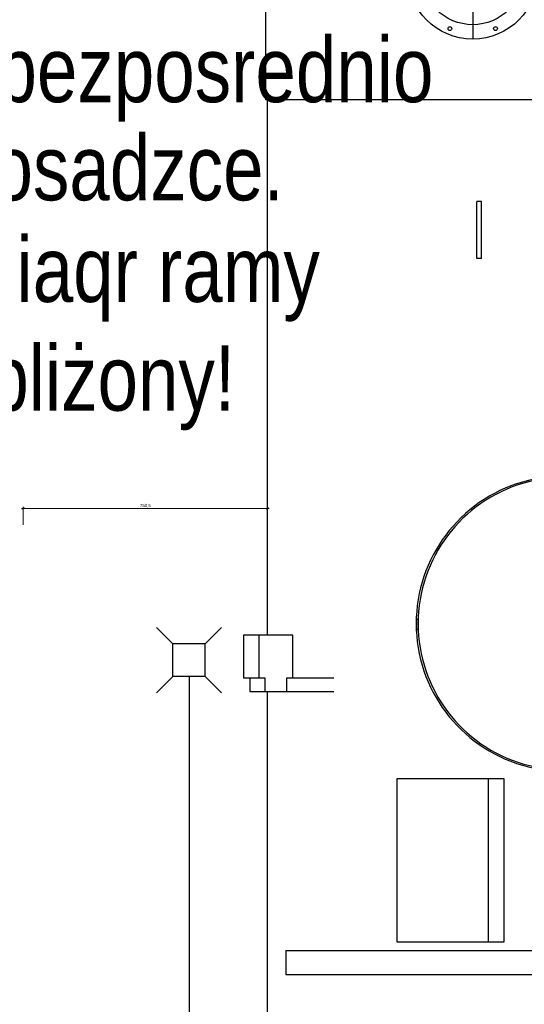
# Model space of a CAD drawing. Header units: millimetres. Extents: x 226749 to 325316, y -44191 to 40236.
# Tile 102 of 164: x 291353 to 292903, y 11723 to 14746. Entities that reach past the tile are written whole.
import ezdxf

# ---------------------------------------------------------------- set-up
doc = ezdxf.new("R2010")
doc.units = ezdxf.units.MM
doc.header["$LTSCALE"] = 100
doc.linetypes.add('CENTER', pattern=[7, 4, -1, 1, -1])
for name, color, linetype in [('FUNDAMENTY', 6, 'Continuous'), ('K_URZĄDZENIA', 4, 'Continuous'), ('KANALIZACJA', 6, 'Continuous'), ('OPISY', 7, 'Continuous')]:
    doc.layers.add(name, color=color, linetype=linetype)
doc.styles.add('CDMSTYLE', font='CDMSIMPL.shx', dxfattribs={"width": 0.8})
doc.styles.add('wymiar', font='arial.ttf', dxfattribs={"width": 0.8})
doc.dimstyles.get("Standard").update_dxf_attribs({"dimtxt": 0.18, "dimasz": 0.18, "dimexe": 0.18, "dimexo": 0.0625, "dimgap": 0.09, "dimtad": 0, "dimtih": 1, "dimtoh": 1, "dimdec": 4, "dimzin": 0, "dimdsep": 46, "dimtxsty": 'Standard', "dimcen": 0.09, "dimadec": 0, "dimazin": 0, "dimtfac": 1, "dimtdec": 4, "dimtofl": 0, "dimtmove": 0, "dimatfit": 3, "dimfxl": 1, "dimtolj": 1, "dimtzin": 0, "dimarcsym": 0})

# ---------------------------------------------------------------- blocks, each defined once
blk = doc.blocks.new('ZBIORNIK_RZUT')
at = {"layer": 'K_URZĄDZENIA'}
for p, q in [((149299.9, 94972.3), (149270, 94972.1)), ((149270, 94972.1), (149270, 94966.3)), ((149299.9, 94966.4), (149299.9, 94972.3)), ((149270, 94966.3), (149299.9, 94966.4))]:
    blk.add_line(p, q, dxfattribs=at)
for centre, radius, start, end in [((149282.1, 95418.8), 452.7, 122.4481, 57.5519), ((149282.1, 95420.8), 448.8, 122.1547, 57.8453)]:
    blk.add_arc(centre, radius, start, end, dxfattribs=at)
blk = doc.blocks.new('_ArchTick')
at = {"color": 0, "linetype": 'ByBlock', "const_width": 0.15}
blk.add_lwpolyline([(-0.5, -0.5), (0.5, 0.5)], dxfattribs=at)
blk = doc.blocks.new('*D1616')
at = {"color": 1, "lineweight": 9}
blk.add_line((291359.1, 13245.7), (292119.6, 13245.7), dxfattribs=at)
at = {"color": 2, "lineweight": 9}
for p, q in [((291364.1, 13195.7), (291364.1, 13250.7)), ((292114.6, 13195.7), (292114.6, 13250.7))]:
    blk.add_line(p, q, dxfattribs=at)
at = {"layer": 'Defpoints', "color": 0, "lineweight": 100}
for p in [(292114.6, 13245.7), (291364.1, 13152.5), (292114.6, 13152.5)]:
    blk.add_point(p, dxfattribs=at)
at = {"color": 1, "lineweight": 9, "xscale": 8, "yscale": 8, "zscale": 8, "rotation": 180}
blk.add_blockref('_ArchTick', (291364.1, 13245.7), dxfattribs=at)
at = {"color": 1, "lineweight": 9, "xscale": 8, "yscale": 8, "zscale": 8}
blk.add_blockref('_ArchTick', (292114.6, 13245.7), dxfattribs=at)
at = {"color": 253, "insert": (291739.4, 13253.7), "char_height": 10, "attachment_point": 5, "style": 'CDMSTYLE'}
blk.add_mtext('750,5', dxfattribs=at)

msp = doc.modelspace()

# ---------------------------------------------------------------- linework, layer by layer
at = {"color": 7, "linetype": 'Continuous'}
for p, q in [((292109.62, 14500), (292109.62, 15225)), ((293549.62, 14500), (292109.62, 14500)), ((292114.62, 12857), (292114.62, 14500)), ((292757.62, 14012.5), (292757.62, 14187.5)), ((292771.62, 14187.5), (292757.62, 14187.5)), ((292771.62, 14012.5), (292771.62, 14187.5)), ((292771.62, 14012.5), (292757.62, 14012.5)), ((292192.24, 12857), (292041, 12857)), ((292041, 12857), (292041, 12726)), ((292087.39, 12857), (292087.39, 12726)), ((292192.24, 12726), (292192.24, 12857)), ((292041, 12726), (292106.11, 12726)), ((292059.73, 12726), (292059.73, 12684)), ((292106.11, 12726), (292106.11, 12684)), ((292173.52, 12726), (292318.09, 12726)), ((292173.52, 12684), (292173.52, 12726)), ((292059.73, 12684), (292318.09, 12684)), ((292114.62, 11615), (292114.62, 12684)), ((292841.5, 12415), (292511.51, 12415)), ((292511.51, 12415), (292511.51, 11915)), ((292792.7, 11915), (292792.7, 12415)), ((292841.5, 11915), (292841.5, 12415)), ((292511.51, 11915), (292841.5, 11915)), ((292171.11, 11889), (293749.56, 11889)), ((292171.11, 11889), (292171.11, 11815)), ((292171.11, 11815), (293774.62, 11815))]:
    msp.add_line(p, q, dxfattribs=at)
at = {"color": 2, "linetype": 'CENTER'}
msp.add_line((292744.62, 15087.5), (292744.62, 14687.5), dxfattribs=at)
at = {"color": 7, "linetype": 'Continuous'}
for centre, radius in [((292744.62, 14887.5), 201), ((292744.62, 14887.5), 157), ((292674.59, 14718.43), 5.75), ((292814.65, 14718.43), 5.75)]:
    msp.add_circle(centre, radius, dxfattribs=at)
at = {"layer": 'FUNDAMENTY'}
msp.add_line((291873.43, 12730), (291873.43, 10280), dxfattribs=at)
at = {"layer": 'KANALIZACJA'}
for p, q in [((291823.43, 12830), (291773.43, 12880)), ((291973.43, 12880), (291923.43, 12830)), ((291923.43, 12830), (291823.43, 12830)), ((291823.43, 12730), (291823.43, 12830)), ((291923.43, 12730), (291923.43, 12830)), ((291823.43, 12730), (291773.43, 12680)), ((291923.43, 12730), (291823.43, 12730)), ((291973.43, 12680), (291923.43, 12730))]:
    msp.add_line(p, q, dxfattribs=at)

# ---------------------------------------------------------------- block references
at = {"layer": 'K_URZĄDZENIA', "rotation": 270}
msp.add_blockref('ZBIORNIK_RZUT', (197605, 162174.1), dxfattribs=at)

# ---------------------------------------------------------------- texts
at = {"layer": 'OPISY', "color": 1, "linetype": 'ByBlock', "style": 'wymiar', "width": 0.8}
for s, p in [('Stoi bezposrednio', (290834.93, 14492.67)), ('na posadzce.', (290834.93, 14191.38)), ('Wymiaqr ramy', (290834.93, 13879.33)), ('przybliżony!', (290834.93, 13545.75))]:
    msp.add_text(s, height=200, dxfattribs=at).set_placement(p)

# ---------------------------------------------------------------- dimensions: what is measured, and where the dimension line sits
dim = msp.add_linear_dim(base=(292114.62, 13245.73), p1=(291364.1, 13152.5), p2=(292114.62, 13152.5), dimstyle='Standard', override={"dimtxt": 10, "dimasz": 8, "dimexe": 5, "dimexo": 10, "dimgap": 2, "dimtad": 1, "dimtih": 0, "dimtoh": 0, "dimdec": 1, "dimrnd": 0.5, "dimzin": 8, "dimdsep": 44, "dimtxsty": 'CDMSTYLE', "dimblk": 'ArchTick', "dimcen": 2.5, "dimdle": 5, "dimclrd": 1, "dimclre": 2, "dimclrt": 253, "dimtdec": 1, "dimtofl": 1, "dimfxl": 50, "dimfxlon": 1, "dimtolj": 0, "dimtzin": 8, "dimlwd": 9, "dimlwe": 9})
dim.commit()
dim.dimension.update_dxf_attribs({"geometry": '*D1616', "text_midpoint": (291739.36, 13253.68)})

doc.saveas('drawing.dxf')
